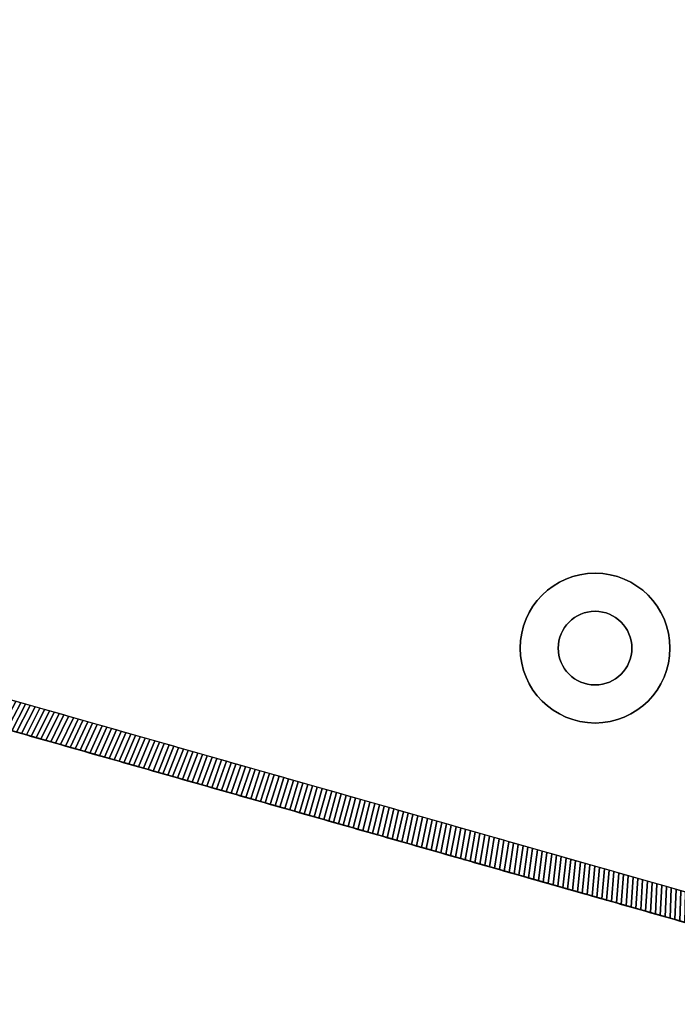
# Model space of a CAD drawing. Extents: x -10.1 to 12.5, y -12 to 12.1.
# Tile 4 of 12: x 2.9 to 8.2, y -12 to -4.1. Entities that reach past the tile are written whole.
import ezdxf

# ---------------------------------------------------------------- set-up
doc = ezdxf.new("R2010")
doc.units = 0
doc.header["$MEASUREMENT"] = 0
doc.layers.get('0').update_dxf_attribs({"linetype": 'CONTINUOUS'})

msp = doc.modelspace()

# ---------------------------------------------------------------- linework, layer by layer
for points, elevation in [([(-10.1297, -5.9068), (-10.1297, 6.0788, -0.376322), (-9.9241, 6.3133), (10.531, 12.1372), (11.2894, 12.1372, -0.32213), (11.4015, 12.0566), (12.4626, 7.79, -0.164351), (12.4624, 7.7142, 0.129248), (12.4625, -7.5414, -0.162918), (12.4626, -7.6172), (11.4021, -11.8829, -0.326191), (11.2894, -11.9652), (10.531, -11.9652), (-9.9241, -6.142, -0.376322), (-10.1297, -5.9076)], -13.2806), ([(-10.1297, -5.9068), (-10.1297, 6.0788, -0.376322), (-9.9241, 6.3133), (10.531, 12.1372), (11.2894, 12.1372, -0.32213), (11.4015, 12.0566), (12.4626, 7.79, -0.164351), (12.4624, 7.7142, 0.129248), (12.4625, -7.5414, -0.162918), (12.4626, -7.6172), (11.4021, -11.8829, -0.326191), (11.2894, -11.9652), (10.531, -11.9652), (-9.9241, -6.142, -0.376322), (-10.1297, -5.9076)], -13.2806), ([(-9.8935, -5.9068), (-9.8935, 6.0788, -0.376322), (-9.8933, 6.0791, 0.036591), (-9.8594, 6.0861), (10.564, 11.901), (11.1968, 11.901), (12.2284, 7.7529, 0.128876), (12.2284, -7.58), (11.1969, -11.729), (10.564, -11.729), (-9.8595, -5.9148, 0.036582), (-9.8933, -5.9078, -0.376322), (-9.8935, -5.9076)], -13.5168)]:
    msp.add_lwpolyline(points, format="xyb", dxfattribs=dict(elevation=elevation))
at = {"extrusion": (0, 0, -1)}
for points, elevation in [([(10.1297, -5.9068), (10.1297, 6.0788, 0.376322), (9.9241, 6.3133), (-10.531, 12.1372), (-11.2894, 12.1372, 0.32213), (-11.4015, 12.0566), (-12.4626, 7.79, 0.164351), (-12.4624, 7.7142, -0.129248), (-12.4625, -7.5414, 0.162918), (-12.4626, -7.6172), (-11.4021, -11.8829, 0.326191), (-11.2894, -11.9652), (-10.531, -11.9652), (9.9241, -6.142, 0.376322), (10.1297, -5.9076)], -11.4438), ([(9.8935, -5.9068), (9.8935, 6.0788, 0.376322), (9.8933, 6.0791, -0.036591), (9.8594, 6.0861), (-10.564, 11.901), (-11.1968, 11.901), (-12.2284, 7.7529, -0.128876), (-12.2284, -7.58), (-11.1969, -11.729), (-10.564, -11.729), (9.8595, -5.9148, -0.036582), (9.8933, -5.9078, 0.376322), (9.8935, -5.9076)], -11.68)]:
    msp.add_lwpolyline(points, format="xyb", dxfattribs=dict(at, elevation=elevation))
for radius in [0.6011, 0.2956]:
    msp.add_circle((7.5026, -9.1069, -13.5168), radius)
for radius in [0.6011, 0.2956]:
    msp.add_circle((-7.5026, -9.1069, -11.68), radius, dxfattribs=at)
at = {"extrusion": (-0.273801, -0.961786, -1.83697e-16)}
for centre, radius in [((9.7656, -11.5483, 8.6245), 0.6102), ((9.7656, 9.7115, 8.6245), 0.6102), ((9.7656, -11.5483, 8.6245), 0.2756), ((9.7656, 9.7115, 8.6245), 0.2756)]:
    msp.add_circle(centre, radius, dxfattribs=at)

# ---------------------------------------------------------------- meshes
mesh = msp.add_polymesh((2, 9))
for k, corner in enumerate([(3.008, -9.5779, -13.5168), (2.9696, -9.567, -13.5168), (2.9312, -9.5561, -13.5168), (2.8928, -9.5452, -13.5168), (2.8544, -9.5342, -13.5168), (2.816, -9.5233, -13.5168), (2.7776, -9.5124, -13.5168), (2.7392, -9.5014, -13.5168), (2.7008, -9.4905, -13.5168), (2.899, -9.7925, -13.2806), (2.8598, -9.7814, -13.2806), (2.8207, -9.7702, -13.2806), (2.7815, -9.7591, -13.2806), (2.7424, -9.7479, -13.2806), (2.7033, -9.7368, -13.2806), (2.6641, -9.7256, -13.2806), (2.625, -9.7145, -13.2806), (2.5859, -9.7034, -13.2806)]):
    mesh.set_mesh_vertex(divmod(k, 9), corner)
mesh = msp.add_polymesh((2, 9))
for k, corner in enumerate([(3.008, -9.5779, 11.68), (2.9696, -9.567, 11.68), (2.9312, -9.5561, 11.68), (2.8928, -9.5452, 11.68), (2.8544, -9.5342, 11.68), (2.816, -9.5233, 11.68), (2.7776, -9.5124, 11.68), (2.7392, -9.5014, 11.68), (2.7008, -9.4905, 11.68), (2.899, -9.7925, 11.4438), (2.8598, -9.7814, 11.4438), (2.8207, -9.7702, 11.4438), (2.7815, -9.7591, 11.4438), (2.7424, -9.7479, 11.4438), (2.7033, -9.7368, 11.4438), (2.6641, -9.7256, 11.4438), (2.625, -9.7145, 11.4438), (2.5859, -9.7034, 11.4438)]):
    mesh.set_mesh_vertex(divmod(k, 9), corner)
mesh = msp.add_polymesh((2, 9))
for k, corner in enumerate([(3.3151, -9.6654, -13.5168), (3.2768, -9.6545, -13.5168), (3.2384, -9.6435, -13.5168), (3.2, -9.6326, -13.5168), (3.1616, -9.6217, -13.5168), (3.1232, -9.6107, -13.5168), (3.0848, -9.5998, -13.5168), (3.0464, -9.5889, -13.5168), (3.008, -9.5779, -13.5168), (3.2121, -9.8816, -13.2806), (3.1729, -9.8705, -13.2806), (3.1338, -9.8593, -13.2806), (3.0947, -9.8482, -13.2806), (3.0555, -9.8371, -13.2806), (3.0164, -9.8259, -13.2806), (2.9772, -9.8148, -13.2806), (2.9381, -9.8036, -13.2806), (2.899, -9.7925, -13.2806)]):
    mesh.set_mesh_vertex(divmod(k, 9), corner)
mesh = msp.add_polymesh((2, 9))
for k, corner in enumerate([(3.3151, -9.6654, 11.68), (3.2768, -9.6545, 11.68), (3.2384, -9.6435, 11.68), (3.2, -9.6326, 11.68), (3.1616, -9.6217, 11.68), (3.1232, -9.6107, 11.68), (3.0848, -9.5998, 11.68), (3.0464, -9.5889, 11.68), (3.008, -9.5779, 11.68), (3.2121, -9.8816, 11.4438), (3.1729, -9.8705, 11.4438), (3.1338, -9.8593, 11.4438), (3.0947, -9.8482, 11.4438), (3.0555, -9.8371, 11.4438), (3.0164, -9.8259, 11.4438), (2.9772, -9.8148, 11.4438), (2.9381, -9.8036, 11.4438), (2.899, -9.7925, 11.4438)]):
    mesh.set_mesh_vertex(divmod(k, 9), corner)
mesh = msp.add_polymesh((2, 9))
for k, corner in enumerate([(3.6223, -9.7528, -13.5168), (3.5839, -9.7419, -13.5168), (3.5455, -9.731, -13.5168), (3.5071, -9.72, -13.5168), (3.4687, -9.7091, -13.5168), (3.4303, -9.6982, -13.5168), (3.3919, -9.6873, -13.5168), (3.3535, -9.6763, -13.5168), (3.3151, -9.6654, -13.5168), (3.5252, -9.9708, -13.2806), (3.486, -9.9596, -13.2806), (3.4469, -9.9485, -13.2806), (3.4078, -9.9373, -13.2806), (3.3686, -9.9262, -13.2806), (3.3295, -9.9151, -13.2806), (3.2903, -9.9039, -13.2806), (3.2512, -9.8928, -13.2806), (3.2121, -9.8816, -13.2806)]):
    mesh.set_mesh_vertex(divmod(k, 9), corner)
mesh = msp.add_polymesh((2, 9))
for k, corner in enumerate([(3.6223, -9.7528, 11.68), (3.5839, -9.7419, 11.68), (3.5455, -9.731, 11.68), (3.5071, -9.72, 11.68), (3.4687, -9.7091, 11.68), (3.4303, -9.6982, 11.68), (3.3919, -9.6873, 11.68), (3.3535, -9.6763, 11.68), (3.3151, -9.6654, 11.68), (3.5252, -9.9708, 11.4438), (3.486, -9.9596, 11.4438), (3.4469, -9.9485, 11.4438), (3.4078, -9.9373, 11.4438), (3.3686, -9.9262, 11.4438), (3.3295, -9.9151, 11.4438), (3.2903, -9.9039, 11.4438), (3.2512, -9.8928, 11.4438), (3.2121, -9.8816, 11.4438)]):
    mesh.set_mesh_vertex(divmod(k, 9), corner)
mesh = msp.add_polymesh((2, 9))
for k, corner in enumerate([(3.9295, -9.8403, -13.5168), (3.8911, -9.8293, -13.5168), (3.8527, -9.8184, -13.5168), (3.8143, -9.8075, -13.5168), (3.7759, -9.7966, -13.5168), (3.7375, -9.7856, -13.5168), (3.6991, -9.7747, -13.5168), (3.6607, -9.7638, -13.5168), (3.6223, -9.7528, -13.5168), (3.8383, -10.0599, -13.2806), (3.7991, -10.0488, -13.2806), (3.76, -10.0376, -13.2806), (3.7209, -10.0265, -13.2806), (3.6817, -10.0153, -13.2806), (3.6426, -10.0042, -13.2806), (3.6035, -9.9931, -13.2806), (3.5643, -9.9819, -13.2806), (3.5252, -9.9708, -13.2806)]):
    mesh.set_mesh_vertex(divmod(k, 9), corner)
mesh = msp.add_polymesh((2, 9))
for k, corner in enumerate([(3.9295, -9.8403, 11.68), (3.8911, -9.8293, 11.68), (3.8527, -9.8184, 11.68), (3.8143, -9.8075, 11.68), (3.7759, -9.7966, 11.68), (3.7375, -9.7856, 11.68), (3.6991, -9.7747, 11.68), (3.6607, -9.7638, 11.68), (3.6223, -9.7528, 11.68), (3.8383, -10.0599, 11.4438), (3.7991, -10.0488, 11.4438), (3.76, -10.0376, 11.4438), (3.7209, -10.0265, 11.4438), (3.6817, -10.0153, 11.4438), (3.6426, -10.0042, 11.4438), (3.6035, -9.9931, 11.4438), (3.5643, -9.9819, 11.4438), (3.5252, -9.9708, 11.4438)]):
    mesh.set_mesh_vertex(divmod(k, 9), corner)
mesh = msp.add_polymesh((2, 9))
for k, corner in enumerate([(4.2367, -9.9277, -13.5168), (4.1983, -9.9168, -13.5168), (4.1599, -9.9059, -13.5168), (4.1215, -9.8949, -13.5168), (4.0831, -9.884, -13.5168), (4.0447, -9.8731, -13.5168), (4.0063, -9.8621, -13.5168), (3.9679, -9.8512, -13.5168), (3.9295, -9.8403, -13.5168), (4.1514, -10.149, -13.2806), (4.1123, -10.1379, -13.2806), (4.0731, -10.1268, -13.2806), (4.034, -10.1156, -13.2806), (3.9948, -10.1045, -13.2806), (3.9557, -10.0933, -13.2806), (3.9166, -10.0822, -13.2806), (3.8774, -10.071, -13.2806), (3.8383, -10.0599, -13.2806)]):
    mesh.set_mesh_vertex(divmod(k, 9), corner)
mesh = msp.add_polymesh((2, 9))
for k, corner in enumerate([(4.2367, -9.9277, 11.68), (4.1983, -9.9168, 11.68), (4.1599, -9.9059, 11.68), (4.1215, -9.8949, 11.68), (4.0831, -9.884, 11.68), (4.0447, -9.8731, 11.68), (4.0063, -9.8621, 11.68), (3.9679, -9.8512, 11.68), (3.9295, -9.8403, 11.68), (4.1514, -10.149, 11.4438), (4.1123, -10.1379, 11.4438), (4.0731, -10.1268, 11.4438), (4.034, -10.1156, 11.4438), (3.9948, -10.1045, 11.4438), (3.9557, -10.0933, 11.4438), (3.9166, -10.0822, 11.4438), (3.8774, -10.071, 11.4438), (3.8383, -10.0599, 11.4438)]):
    mesh.set_mesh_vertex(divmod(k, 9), corner)
mesh = msp.add_polymesh((2, 9))
for k, corner in enumerate([(4.5438, -10.0152, -13.5168), (4.5054, -10.0042, -13.5168), (4.467, -9.9933, -13.5168), (4.4286, -9.9824, -13.5168), (4.3902, -9.9714, -13.5168), (4.3518, -9.9605, -13.5168), (4.3134, -9.9496, -13.5168), (4.275, -9.9387, -13.5168), (4.2367, -9.9277, -13.5168), (4.4645, -10.2382, -13.2806), (4.4254, -10.227, -13.2806), (4.3862, -10.2159, -13.2806), (4.3471, -10.2047, -13.2806), (4.3079, -10.1936, -13.2806), (4.2688, -10.1825, -13.2806), (4.2297, -10.1713, -13.2806), (4.1905, -10.1602, -13.2806), (4.1514, -10.149, -13.2806)]):
    mesh.set_mesh_vertex(divmod(k, 9), corner)
mesh = msp.add_polymesh((2, 9))
for k, corner in enumerate([(4.5438, -10.0152, 11.68), (4.5054, -10.0042, 11.68), (4.467, -9.9933, 11.68), (4.4286, -9.9824, 11.68), (4.3902, -9.9714, 11.68), (4.3518, -9.9605, 11.68), (4.3134, -9.9496, 11.68), (4.275, -9.9387, 11.68), (4.2367, -9.9277, 11.68), (4.4645, -10.2382, 11.4438), (4.4254, -10.227, 11.4438), (4.3862, -10.2159, 11.4438), (4.3471, -10.2047, 11.4438), (4.3079, -10.1936, 11.4438), (4.2688, -10.1825, 11.4438), (4.2297, -10.1713, 11.4438), (4.1905, -10.1602, 11.4438), (4.1514, -10.149, 11.4438)]):
    mesh.set_mesh_vertex(divmod(k, 9), corner)
mesh = msp.add_polymesh((2, 9))
for k, corner in enumerate([(4.851, -10.1026, -13.5168), (4.8126, -10.0917, -13.5168), (4.7742, -10.0808, -13.5168), (4.7358, -10.0698, -13.5168), (4.6974, -10.0589, -13.5168), (4.659, -10.048, -13.5168), (4.6206, -10.037, -13.5168), (4.5822, -10.0261, -13.5168), (4.5438, -10.0152, -13.5168), (4.7776, -10.3273, -13.2806), (4.7385, -10.3162, -13.2806), (4.6993, -10.305, -13.2806), (4.6602, -10.2939, -13.2806), (4.6211, -10.2827, -13.2806), (4.5819, -10.2716, -13.2806), (4.5428, -10.2605, -13.2806), (4.5036, -10.2493, -13.2806), (4.4645, -10.2382, -13.2806)]):
    mesh.set_mesh_vertex(divmod(k, 9), corner)
mesh = msp.add_polymesh((2, 9))
for k, corner in enumerate([(4.851, -10.1026, 11.68), (4.8126, -10.0917, 11.68), (4.7742, -10.0808, 11.68), (4.7358, -10.0698, 11.68), (4.6974, -10.0589, 11.68), (4.659, -10.048, 11.68), (4.6206, -10.037, 11.68), (4.5822, -10.0261, 11.68), (4.5438, -10.0152, 11.68), (4.7776, -10.3273, 11.4438), (4.7385, -10.3162, 11.4438), (4.6993, -10.305, 11.4438), (4.6602, -10.2939, 11.4438), (4.6211, -10.2827, 11.4438), (4.5819, -10.2716, 11.4438), (4.5428, -10.2605, 11.4438), (4.5036, -10.2493, 11.4438), (4.4645, -10.2382, 11.4438)]):
    mesh.set_mesh_vertex(divmod(k, 9), corner)
mesh = msp.add_polymesh((2, 9))
for k, corner in enumerate([(5.1582, -10.1901, -13.5168), (5.1198, -10.1791, -13.5168), (5.0814, -10.1682, -13.5168), (5.043, -10.1573, -13.5168), (5.0046, -10.1463, -13.5168), (4.9662, -10.1354, -13.5168), (4.9278, -10.1245, -13.5168), (4.8894, -10.1135, -13.5168), (4.851, -10.1026, -13.5168), (5.0907, -10.4164, -13.2806), (5.0516, -10.4053, -13.2806), (5.0124, -10.3942, -13.2806), (4.9733, -10.383, -13.2806), (4.9342, -10.3719, -13.2806), (4.895, -10.3607, -13.2806), (4.8559, -10.3496, -13.2806), (4.8167, -10.3385, -13.2806), (4.7776, -10.3273, -13.2806)]):
    mesh.set_mesh_vertex(divmod(k, 9), corner)
mesh = msp.add_polymesh((2, 9))
for k, corner in enumerate([(5.1582, -10.1901, 11.68), (5.1198, -10.1791, 11.68), (5.0814, -10.1682, 11.68), (5.043, -10.1573, 11.68), (5.0046, -10.1463, 11.68), (4.9662, -10.1354, 11.68), (4.9278, -10.1245, 11.68), (4.8894, -10.1135, 11.68), (4.851, -10.1026, 11.68), (5.0907, -10.4164, 11.4438), (5.0516, -10.4053, 11.4438), (5.0124, -10.3942, 11.4438), (4.9733, -10.383, 11.4438), (4.9342, -10.3719, 11.4438), (4.895, -10.3607, 11.4438), (4.8559, -10.3496, 11.4438), (4.8167, -10.3385, 11.4438), (4.7776, -10.3273, 11.4438)]):
    mesh.set_mesh_vertex(divmod(k, 9), corner)
mesh = msp.add_polymesh((2, 9))
for k, corner in enumerate([(5.4653, -10.2775, -13.5168), (5.4269, -10.2666, -13.5168), (5.3885, -10.2556, -13.5168), (5.3501, -10.2447, -13.5168), (5.3117, -10.2338, -13.5168), (5.2733, -10.2228, -13.5168), (5.2349, -10.2119, -13.5168), (5.1966, -10.201, -13.5168), (5.1582, -10.1901, -13.5168), (5.4038, -10.5056, -13.2806), (5.3647, -10.4944, -13.2806), (5.3256, -10.4833, -13.2806), (5.2864, -10.4722, -13.2806), (5.2473, -10.461, -13.2806), (5.2081, -10.4499, -13.2806), (5.169, -10.4387, -13.2806), (5.1299, -10.4276, -13.2806), (5.0907, -10.4164, -13.2806)]):
    mesh.set_mesh_vertex(divmod(k, 9), corner)
mesh = msp.add_polymesh((2, 9))
for k, corner in enumerate([(5.4653, -10.2775, 11.68), (5.4269, -10.2666, 11.68), (5.3885, -10.2556, 11.68), (5.3501, -10.2447, 11.68), (5.3117, -10.2338, 11.68), (5.2733, -10.2228, 11.68), (5.2349, -10.2119, 11.68), (5.1966, -10.201, 11.68), (5.1582, -10.1901, 11.68), (5.4038, -10.5056, 11.4438), (5.3647, -10.4944, 11.4438), (5.3256, -10.4833, 11.4438), (5.2864, -10.4722, 11.4438), (5.2473, -10.461, 11.4438), (5.2081, -10.4499, 11.4438), (5.169, -10.4387, 11.4438), (5.1299, -10.4276, 11.4438), (5.0907, -10.4164, 11.4438)]):
    mesh.set_mesh_vertex(divmod(k, 9), corner)
mesh = msp.add_polymesh((2, 9))
for k, corner in enumerate([(5.7725, -10.3649, -13.5168), (5.7341, -10.354, -13.5168), (5.6957, -10.3431, -13.5168), (5.6573, -10.3322, -13.5168), (5.6189, -10.3212, -13.5168), (5.5805, -10.3103, -13.5168), (5.5421, -10.2994, -13.5168), (5.5037, -10.2884, -13.5168), (5.4653, -10.2775, -13.5168), (5.7169, -10.5947, -13.2806), (5.6778, -10.5836, -13.2806), (5.6387, -10.5724, -13.2806), (5.5995, -10.5613, -13.2806), (5.5604, -10.5501, -13.2806), (5.5212, -10.539, -13.2806), (5.4821, -10.5279, -13.2806), (5.443, -10.5167, -13.2806), (5.4038, -10.5056, -13.2806)]):
    mesh.set_mesh_vertex(divmod(k, 9), corner)
mesh = msp.add_polymesh((2, 9))
for k, corner in enumerate([(5.7725, -10.3649, 11.68), (5.7341, -10.354, 11.68), (5.6957, -10.3431, 11.68), (5.6573, -10.3322, 11.68), (5.6189, -10.3212, 11.68), (5.5805, -10.3103, 11.68), (5.5421, -10.2994, 11.68), (5.5037, -10.2884, 11.68), (5.4653, -10.2775, 11.68), (5.7169, -10.5947, 11.4438), (5.6778, -10.5836, 11.4438), (5.6387, -10.5724, 11.4438), (5.5995, -10.5613, 11.4438), (5.5604, -10.5501, 11.4438), (5.5212, -10.539, 11.4438), (5.4821, -10.5279, 11.4438), (5.443, -10.5167, 11.4438), (5.4038, -10.5056, 11.4438)]):
    mesh.set_mesh_vertex(divmod(k, 9), corner)
mesh = msp.add_polymesh((2, 9))
for k, corner in enumerate([(6.0797, -10.4524, -13.5168), (6.0413, -10.4415, -13.5168), (6.0029, -10.4305, -13.5168), (5.9645, -10.4196, -13.5168), (5.9261, -10.4087, -13.5168), (5.8877, -10.3977, -13.5168), (5.8493, -10.3868, -13.5168), (5.8109, -10.3759, -13.5168), (5.7725, -10.3649, -13.5168), (6.03, -10.6839, -13.2806), (5.9909, -10.6727, -13.2806), (5.9518, -10.6616, -13.2806), (5.9126, -10.6504, -13.2806), (5.8735, -10.6393, -13.2806), (5.8344, -10.6281, -13.2806), (5.7952, -10.617, -13.2806), (5.7561, -10.6059, -13.2806), (5.7169, -10.5947, -13.2806)]):
    mesh.set_mesh_vertex(divmod(k, 9), corner)
mesh = msp.add_polymesh((2, 9))
for k, corner in enumerate([(6.0797, -10.4524, 11.68), (6.0413, -10.4415, 11.68), (6.0029, -10.4305, 11.68), (5.9645, -10.4196, 11.68), (5.9261, -10.4087, 11.68), (5.8877, -10.3977, 11.68), (5.8493, -10.3868, 11.68), (5.8109, -10.3759, 11.68), (5.7725, -10.3649, 11.68), (6.03, -10.6839, 11.4438), (5.9909, -10.6727, 11.4438), (5.9518, -10.6616, 11.4438), (5.9126, -10.6504, 11.4438), (5.8735, -10.6393, 11.4438), (5.8344, -10.6281, 11.4438), (5.7952, -10.617, 11.4438), (5.7561, -10.6059, 11.4438), (5.7169, -10.5947, 11.4438)]):
    mesh.set_mesh_vertex(divmod(k, 9), corner)
mesh = msp.add_polymesh((2, 9))
for k, corner in enumerate([(6.3868, -10.5398, -13.5168), (6.3484, -10.5289, -13.5168), (6.31, -10.518, -13.5168), (6.2716, -10.507, -13.5168), (6.2332, -10.4961, -13.5168), (6.1948, -10.4852, -13.5168), (6.1565, -10.4743, -13.5168), (6.1181, -10.4633, -13.5168), (6.0797, -10.4524, -13.5168), (6.3432, -10.773, -13.2806), (6.304, -10.7618, -13.2806), (6.2649, -10.7507, -13.2806), (6.2257, -10.7396, -13.2806), (6.1866, -10.7284, -13.2806), (6.1475, -10.7173, -13.2806), (6.1083, -10.7061, -13.2806), (6.0692, -10.695, -13.2806), (6.03, -10.6839, -13.2806)]):
    mesh.set_mesh_vertex(divmod(k, 9), corner)
mesh = msp.add_polymesh((2, 9))
for k, corner in enumerate([(6.3868, -10.5398, 11.68), (6.3484, -10.5289, 11.68), (6.31, -10.518, 11.68), (6.2716, -10.507, 11.68), (6.2332, -10.4961, 11.68), (6.1948, -10.4852, 11.68), (6.1565, -10.4743, 11.68), (6.1181, -10.4633, 11.68), (6.0797, -10.4524, 11.68), (6.3432, -10.773, 11.4438), (6.304, -10.7618, 11.4438), (6.2649, -10.7507, 11.4438), (6.2257, -10.7396, 11.4438), (6.1866, -10.7284, 11.4438), (6.1475, -10.7173, 11.4438), (6.1083, -10.7061, 11.4438), (6.0692, -10.695, 11.4438), (6.03, -10.6839, 11.4438)]):
    mesh.set_mesh_vertex(divmod(k, 9), corner)
mesh = msp.add_polymesh((2, 9))
for k, corner in enumerate([(6.694, -10.6273, -13.5168), (6.6556, -10.6164, -13.5168), (6.6172, -10.6054, -13.5168), (6.5788, -10.5945, -13.5168), (6.5404, -10.5836, -13.5168), (6.502, -10.5726, -13.5168), (6.4636, -10.5617, -13.5168), (6.4252, -10.5508, -13.5168), (6.3868, -10.5398, -13.5168), (6.6563, -10.8621, -13.2806), (6.6171, -10.851, -13.2806), (6.578, -10.8398, -13.2806), (6.5388, -10.8287, -13.2806), (6.4997, -10.8176, -13.2806), (6.4606, -10.8064, -13.2806), (6.4214, -10.7953, -13.2806), (6.3823, -10.7841, -13.2806), (6.3432, -10.773, -13.2806)]):
    mesh.set_mesh_vertex(divmod(k, 9), corner)
mesh = msp.add_polymesh((2, 9))
for k, corner in enumerate([(6.694, -10.6273, 11.68), (6.6556, -10.6164, 11.68), (6.6172, -10.6054, 11.68), (6.5788, -10.5945, 11.68), (6.5404, -10.5836, 11.68), (6.502, -10.5726, 11.68), (6.4636, -10.5617, 11.68), (6.4252, -10.5508, 11.68), (6.3868, -10.5398, 11.68), (6.6563, -10.8621, 11.4438), (6.6171, -10.851, 11.4438), (6.578, -10.8398, 11.4438), (6.5388, -10.8287, 11.4438), (6.4997, -10.8176, 11.4438), (6.4606, -10.8064, 11.4438), (6.4214, -10.7953, 11.4438), (6.3823, -10.7841, 11.4438), (6.3432, -10.773, 11.4438)]):
    mesh.set_mesh_vertex(divmod(k, 9), corner)
mesh = msp.add_polymesh((2, 9))
for k, corner in enumerate([(7.0012, -10.7147, -13.5168), (6.9628, -10.7038, -13.5168), (6.9244, -10.6929, -13.5168), (6.886, -10.6819, -13.5168), (6.8476, -10.671, -13.5168), (6.8092, -10.6601, -13.5168), (6.7708, -10.6491, -13.5168), (6.7324, -10.6382, -13.5168), (6.694, -10.6273, -13.5168), (6.9694, -10.9513, -13.2806), (6.9302, -10.9401, -13.2806), (6.8911, -10.929, -13.2806), (6.852, -10.9178, -13.2806), (6.8128, -10.9067, -13.2806), (6.7737, -10.8955, -13.2806), (6.7345, -10.8844, -13.2806), (6.6954, -10.8733, -13.2806), (6.6563, -10.8621, -13.2806)]):
    mesh.set_mesh_vertex(divmod(k, 9), corner)
mesh = msp.add_polymesh((2, 9))
for k, corner in enumerate([(7.0012, -10.7147, 11.68), (6.9628, -10.7038, 11.68), (6.9244, -10.6929, 11.68), (6.886, -10.6819, 11.68), (6.8476, -10.671, 11.68), (6.8092, -10.6601, 11.68), (6.7708, -10.6491, 11.68), (6.7324, -10.6382, 11.68), (6.694, -10.6273, 11.68), (6.9694, -10.9513, 11.4438), (6.9302, -10.9401, 11.4438), (6.8911, -10.929, 11.4438), (6.852, -10.9178, 11.4438), (6.8128, -10.9067, 11.4438), (6.7737, -10.8955, 11.4438), (6.7345, -10.8844, 11.4438), (6.6954, -10.8733, 11.4438), (6.6563, -10.8621, 11.4438)]):
    mesh.set_mesh_vertex(divmod(k, 9), corner)
mesh = msp.add_polymesh((2, 9))
for k, corner in enumerate([(7.3083, -10.8022, -13.5168), (7.2699, -10.7912, -13.5168), (7.2315, -10.7803, -13.5168), (7.1931, -10.7694, -13.5168), (7.1547, -10.7584, -13.5168), (7.1164, -10.7475, -13.5168), (7.078, -10.7366, -13.5168), (7.0396, -10.7257, -13.5168), (7.0012, -10.7147, -13.5168), (7.2825, -11.0404, -13.2806), (7.2433, -11.0293, -13.2806), (7.2042, -11.0181, -13.2806), (7.1651, -11.007, -13.2806), (7.1259, -10.9958, -13.2806), (7.0868, -10.9847, -13.2806), (7.0476, -10.9735, -13.2806), (7.0085, -10.9624, -13.2806), (6.9694, -10.9513, -13.2806)]):
    mesh.set_mesh_vertex(divmod(k, 9), corner)
mesh = msp.add_polymesh((2, 9))
for k, corner in enumerate([(7.3083, -10.8022, 11.68), (7.2699, -10.7912, 11.68), (7.2315, -10.7803, 11.68), (7.1931, -10.7694, 11.68), (7.1547, -10.7584, 11.68), (7.1164, -10.7475, 11.68), (7.078, -10.7366, 11.68), (7.0396, -10.7257, 11.68), (7.0012, -10.7147, 11.68), (7.2825, -11.0404, 11.4438), (7.2433, -11.0293, 11.4438), (7.2042, -11.0181, 11.4438), (7.1651, -11.007, 11.4438), (7.1259, -10.9958, 11.4438), (7.0868, -10.9847, 11.4438), (7.0476, -10.9735, 11.4438), (7.0085, -10.9624, 11.4438), (6.9694, -10.9513, 11.4438)]):
    mesh.set_mesh_vertex(divmod(k, 9), corner)
mesh = msp.add_polymesh((2, 9))
for k, corner in enumerate([(7.6155, -10.8896, -13.5168), (7.5771, -10.8787, -13.5168), (7.5387, -10.8678, -13.5168), (7.5003, -10.8568, -13.5168), (7.4619, -10.8459, -13.5168), (7.4235, -10.835, -13.5168), (7.3851, -10.824, -13.5168), (7.3467, -10.8131, -13.5168), (7.3083, -10.8022, -13.5168), (7.5956, -11.1295, -13.2806), (7.5564, -11.1184, -13.2806), (7.5173, -11.1072, -13.2806), (7.4782, -11.0961, -13.2806), (7.439, -11.085, -13.2806), (7.3999, -11.0738, -13.2806), (7.3608, -11.0627, -13.2806), (7.3216, -11.0515, -13.2806), (7.2825, -11.0404, -13.2806)]):
    mesh.set_mesh_vertex(divmod(k, 9), corner)
mesh = msp.add_polymesh((2, 9))
for k, corner in enumerate([(7.6155, -10.8896, 11.68), (7.5771, -10.8787, 11.68), (7.5387, -10.8678, 11.68), (7.5003, -10.8568, 11.68), (7.4619, -10.8459, 11.68), (7.4235, -10.835, 11.68), (7.3851, -10.824, 11.68), (7.3467, -10.8131, 11.68), (7.3083, -10.8022, 11.68), (7.5956, -11.1295, 11.4438), (7.5564, -11.1184, 11.4438), (7.5173, -11.1072, 11.4438), (7.4782, -11.0961, 11.4438), (7.439, -11.085, 11.4438), (7.3999, -11.0738, 11.4438), (7.3608, -11.0627, 11.4438), (7.3216, -11.0515, 11.4438), (7.2825, -11.0404, 11.4438)]):
    mesh.set_mesh_vertex(divmod(k, 9), corner)
mesh = msp.add_polymesh((2, 9))
for k, corner in enumerate([(7.9227, -10.9771, -13.5168), (7.8843, -10.9661, -13.5168), (7.8459, -10.9552, -13.5168), (7.8075, -10.9443, -13.5168), (7.7691, -10.9333, -13.5168), (7.7307, -10.9224, -13.5168), (7.6923, -10.9115, -13.5168), (7.6539, -10.9005, -13.5168), (7.6155, -10.8896, -13.5168), (7.9087, -11.2187, -13.2806), (7.8696, -11.2075, -13.2806), (7.8304, -11.1964, -13.2806), (7.7913, -11.1852, -13.2806), (7.7521, -11.1741, -13.2806), (7.713, -11.163, -13.2806), (7.6739, -11.1518, -13.2806), (7.6347, -11.1407, -13.2806), (7.5956, -11.1295, -13.2806)]):
    mesh.set_mesh_vertex(divmod(k, 9), corner)
mesh = msp.add_polymesh((2, 9))
for k, corner in enumerate([(7.9227, -10.9771, 11.68), (7.8843, -10.9661, 11.68), (7.8459, -10.9552, 11.68), (7.8075, -10.9443, 11.68), (7.7691, -10.9333, 11.68), (7.7307, -10.9224, 11.68), (7.6923, -10.9115, 11.68), (7.6539, -10.9005, 11.68), (7.6155, -10.8896, 11.68), (7.9087, -11.2187, 11.4438), (7.8696, -11.2075, 11.4438), (7.8304, -11.1964, 11.4438), (7.7913, -11.1852, 11.4438), (7.7521, -11.1741, 11.4438), (7.713, -11.163, 11.4438), (7.6739, -11.1518, 11.4438), (7.6347, -11.1407, 11.4438), (7.5956, -11.1295, 11.4438)]):
    mesh.set_mesh_vertex(divmod(k, 9), corner)
mesh = msp.add_polymesh((2, 9))
for k, corner in enumerate([(8.2298, -11.0645, -13.5168), (8.1914, -11.0536, -13.5168), (8.153, -11.0426, -13.5168), (8.1146, -11.0317, -13.5168), (8.0763, -11.0208, -13.5168), (8.0379, -11.0099, -13.5168), (7.9995, -10.9989, -13.5168), (7.9611, -10.988, -13.5168), (7.9227, -10.9771, -13.5168), (8.2218, -11.3078, -13.2806), (8.1827, -11.2967, -13.2806), (8.1435, -11.2855, -13.2806), (8.1044, -11.2744, -13.2806), (8.0652, -11.2632, -13.2806), (8.0261, -11.2521, -13.2806), (7.987, -11.241, -13.2806), (7.9478, -11.2298, -13.2806), (7.9087, -11.2187, -13.2806)]):
    mesh.set_mesh_vertex(divmod(k, 9), corner)
mesh = msp.add_polymesh((2, 9))
for k, corner in enumerate([(8.2298, -11.0645, 11.68), (8.1914, -11.0536, 11.68), (8.153, -11.0426, 11.68), (8.1146, -11.0317, 11.68), (8.0763, -11.0208, 11.68), (8.0379, -11.0099, 11.68), (7.9995, -10.9989, 11.68), (7.9611, -10.988, 11.68), (7.9227, -10.9771, 11.68), (8.2218, -11.3078, 11.4438), (8.1827, -11.2967, 11.4438), (8.1435, -11.2855, 11.4438), (8.1044, -11.2744, 11.4438), (8.0652, -11.2632, 11.4438), (8.0261, -11.2521, 11.4438), (7.987, -11.241, 11.4438), (7.9478, -11.2298, 11.4438), (7.9087, -11.2187, 11.4438)]):
    mesh.set_mesh_vertex(divmod(k, 9), corner)

doc.saveas('drawing.dxf')
